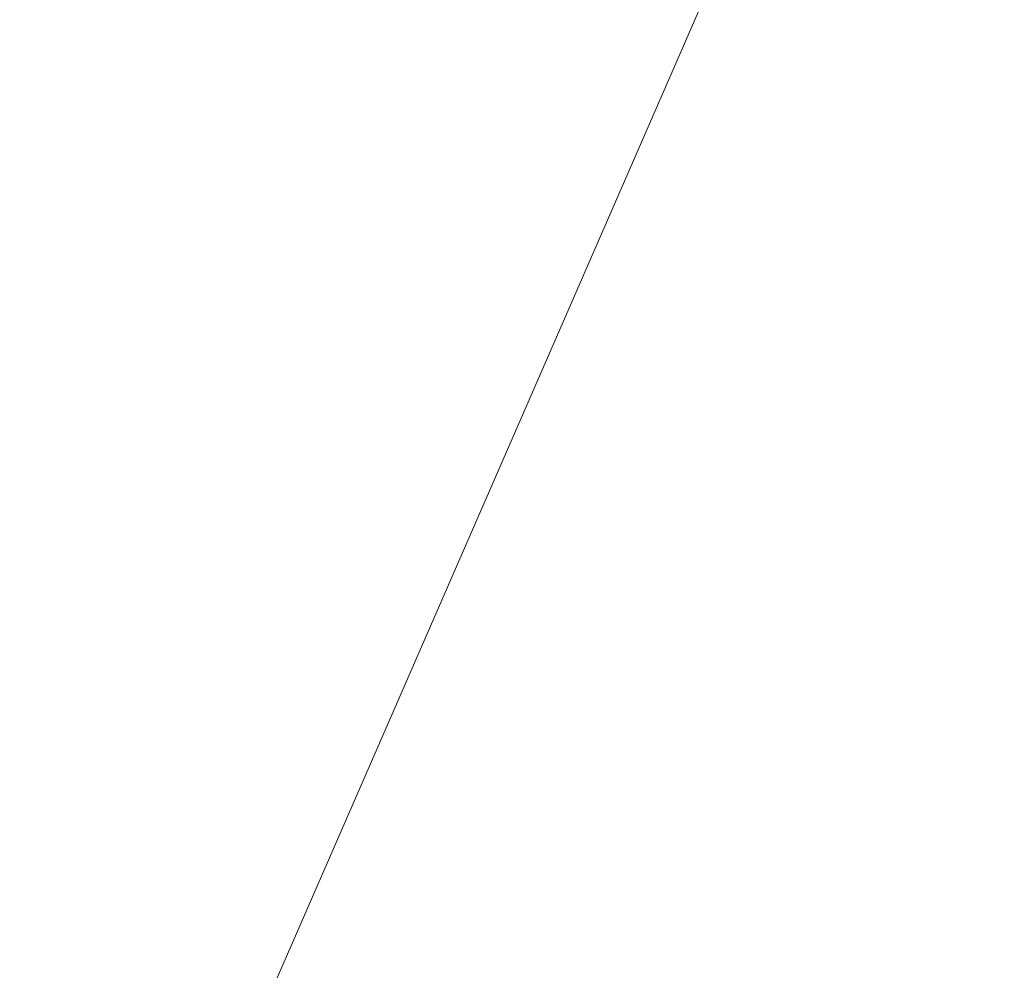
# Model space of a CAD drawing. Header units: metres. Extents: x -5203299 to 2078834, y 245743 to 5816291.
# Tile 152 of 256: x 366321.1097 to 366321.1433, y 5814087.4453 to 5814087.4778. Entities that reach past the tile are written whole.
import ezdxf

# ---------------------------------------------------------------- set-up
doc = ezdxf.new("R2010")
doc.units = ezdxf.units.M
doc.header["$LTSCALE"] = 0.5
doc.layers.add('30 -39 Baustelle- Fläche', color=7, linetype='Continuous', lineweight=15)
doc.layers.add('Keine', color=7, linetype='Continuous', lineweight=9)

# ---------------------------------------------------------------- blocks, each defined once
blk = doc.blocks.new('Gruppe-12227')
at = {"layer": 'Keine', "color": 7, "flags": 128}
blk.add_lwpolyline([(-271.600926, -118.070094), (-271.792417, -118.509219)], dxfattribs=at)
blk = doc.blocks.new('Gruppe-12238')
at = {"layer": 'Keine', "color": 7}
blk.add_blockref('Gruppe-12227', (0, 0), dxfattribs=at)
blk = doc.blocks.new('Gruppe-12239')
at = {"layer": 'Keine', "color": 7}
blk.add_blockref('Gruppe-12238', (0, 0), dxfattribs=at)
blk = doc.blocks.new('Gruppe-12241')
at = {"layer": 'Keine', "color": 7}
blk.add_blockref('Gruppe-12239', (0, 0), dxfattribs=at)
blk = doc.blocks.new('Gruppe-12242')
at = {"layer": 'Keine', "color": 7}
blk.add_blockref('Gruppe-12241', (0, 0), dxfattribs=at)
blk = doc.blocks.new('_BE Phase 5 (3D)')
at = {"layer": '30 -39 Baustelle- Fläche', "color": 7}
blk.add_blockref('Gruppe-12242', (0, 0), dxfattribs=at)

msp = doc.modelspace()

# ---------------------------------------------------------------- block references
at = {"layer": 'Keine', "color": 1}
msp.add_blockref('_BE Phase 5 (3D)', (366592.803493, 5814205.707928), dxfattribs=at)

doc.saveas('drawing.dxf')
